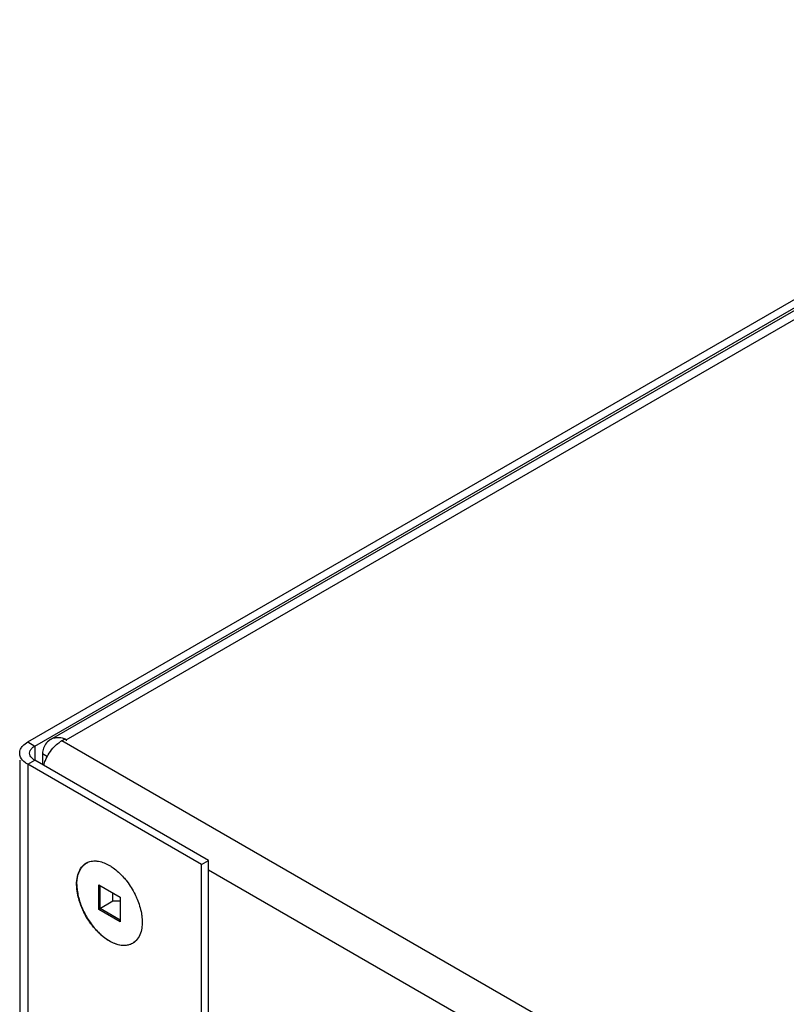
# Model space of a CAD drawing. Header units: inches. Extents: x 5 to 265, y 5 to 171.
# Tile 145 of 212: x 188.58 to 192.2, y 137 to 141.65. Entities that reach past the tile are written whole.
import ezdxf

# ---------------------------------------------------------------- set-up
doc = ezdxf.new("R2010")
doc.units = ezdxf.units.IN
doc.header["$LTSCALE"] = 14.96
doc.header["$MEASUREMENT"] = 0
doc.layers.get('0').update_dxf_attribs({"linetype": 'CONTINUOUS'})
doc.layers.add('03_ALL_AXES', color=7, linetype='CONTINUOUS')

msp = doc.modelspace()

# ---------------------------------------------------------------- linework, layer by layer
at = {"color": 7, "linetype": 'Continuous'}
for p, q in [((188.6146, 138.2434), (202.5742, 146.303)), ((188.6478, 138.2242), (202.6075, 146.2838)), ((188.7219, 138.2543), (202.5869, 146.2592)), ((188.7963, 138.2536), (202.6414, 146.247)), ((188.6146, 138.2434), (188.6478, 138.2242)), ((188.6478, 138.2242), (188.6478, 138.1573)), ((188.7899, 138.2573), (188.7751, 138.2487)), ((204.077, 129.4144), (188.7751, 138.2487)), ((188.7879, 138.258), (188.7883, 138.253)), ((188.7963, 138.2536), (188.7899, 138.2573)), ((188.7963, 138.2536), (188.7963, 138.2487)), ((188.6839, 138.1887), (188.6839, 138.1365)), ((188.6839, 138.1887), (188.7081, 138.1748)), ((188.5768, 138.1573), (188.5768, 131.1446)), ((188.6146, 138.1381), (188.6478, 138.1573)), ((188.6146, 138.1381), (188.6146, 131.1228)), ((189.4348, 137.6645), (188.6146, 138.1381)), ((189.4681, 137.6837), (188.6478, 138.1573)), ((189.4348, 137.6645), (189.4681, 137.6837)), ((189.4348, 136.0826), (189.4348, 137.6645)), ((189.4681, 136.1017), (189.4681, 137.6837)), ((203.1468, 129.7408), (189.4681, 137.638)), ((188.9498, 137.4526), (188.9498, 137.5694)), ((188.9498, 137.5694), (189.0509, 137.511)), ((188.9568, 137.4567), (188.9568, 137.5653)), ((189.0163, 137.4911), (189.0163, 137.531)), ((189.0163, 137.4911), (188.9498, 137.4526)), ((189.0509, 137.4918), (189.0163, 137.4911)), ((189.0509, 137.511), (189.0509, 137.3943)), ((189.0509, 137.3943), (188.9498, 137.4526)), ((189.0509, 137.4024), (188.9568, 137.4567))]:
    msp.add_line(p, q, dxfattribs=at)
for centre, radius, start, end in [((188.7724, 138.1847), 0.0875, 151.5897, 155.5359), ((188.8399, 138.1369), 0.1293, 120.0653, 124.7049), ((188.7396, 138.1556), 0.1133, 59.9441, 64.7331), ((188.9277, 137.6076), 0.0735, 120.0102, 131.0964), ((189.0729, 137.3561), 0.0735, 300.0102, 311.0964), ((189.0709, 137.3584), 0.0766, 311.1128, 316.2651)]:
    msp.add_arc(centre, radius, start, end, dxfattribs=at)
for points, knots in [([(188.5855, 138.2176), (188.5872, 138.2201), (188.5952, 138.2303), (188.6059, 138.2384), (188.6146, 138.2434)], [0, 0, 0, 0, 0.230339, 1, 1, 1, 1]), ([(188.7219, 138.2543), (188.7191, 138.2527), (188.7084, 138.2454), (188.7, 138.2349), (188.6954, 138.2263)], [0, 0, 0, 0, 0.243847, 1, 1, 1, 1]), ([(188.7503, 138.263), (188.7478, 138.2628), (188.7379, 138.2614), (188.7283, 138.258), (188.7219, 138.2543)], [0, 0, 0, 0, 0.257031, 1, 1, 1, 1]), ([(188.7401, 138.2205), (188.7422, 138.2227), (188.7503, 138.2309), (188.7592, 138.2383), (188.7663, 138.2431)], [0, 0, 0, 0, 0.259825, 1, 1, 1, 1]), ([(188.7879, 138.258), (188.7847, 138.2591), (188.7725, 138.2625), (188.7596, 138.2638), (188.7503, 138.263)], [0, 0, 0, 0, 0.26421, 1, 1, 1, 1]), ([(188.6266, 138.203), (188.6272, 138.2044), (188.6304, 138.2101), (188.635, 138.2149), (188.6388, 138.218)], [0, 0, 0, 0, 0.233207, 1, 1, 1, 1]), ([(188.6478, 138.1573), (188.6454, 138.1587), (188.637, 138.1642), (188.6297, 138.1719), (188.6266, 138.1785)], [0, 0, 0, 0, 0.277738, 1, 1, 1, 1]), ([(188.6927, 138.2209), (188.6916, 138.2185), (188.6874, 138.2081), (188.6849, 138.1971), (188.6839, 138.1887)], [0, 0, 0, 0, 0.23916, 1, 1, 1, 1]), ([(188.6901, 138.1326), (188.6924, 138.1407), (188.7038, 138.1726), (188.7226, 138.202), (188.7401, 138.2205)], [0, 0, 0, 0, 0.247116, 1, 1, 1, 1]), ([(188.6146, 138.1381), (188.6108, 138.1403), (188.5975, 138.149), (188.5861, 138.1611), (188.5812, 138.1715)], [0, 0, 0, 0, 0.277738, 1, 1, 1, 1]), ([(188.9332, 137.6815), (188.9386, 137.6814), (188.9621, 137.6789), (188.9846, 137.6695), (189.0003, 137.6604)], [0, 0, 0, 0, 0.228297, 1, 1, 1, 1]), ([(188.8495, 137.5292), (188.8449, 137.5552), (188.8422, 137.6034), (188.8638, 137.6494), (188.8794, 137.663)], [0, 0, 0, 0, 0.561658, 1, 1, 1, 1]), ([(189.0003, 137.6604), (189.0062, 137.657), (189.0308, 137.6411), (189.0526, 137.6209), (189.0674, 137.604)], [0, 0, 0, 0, 0.233029, 1, 1, 1, 1]), ([(189.0674, 137.604), (189.0727, 137.598), (189.0933, 137.573), (189.1105, 137.5453), (189.1213, 137.5234)], [0, 0, 0, 0, 0.24633, 1, 1, 1, 1]), ([(188.8794, 137.4403), (188.8758, 137.4476), (188.8629, 137.4761), (188.8536, 137.5063), (188.8495, 137.5292)], [0, 0, 0, 0, 0.258629, 1, 1, 1, 1]), ([(189.1213, 137.5234), (189.1248, 137.5161), (189.1377, 137.4876), (189.1471, 137.4574), (189.1511, 137.4345)], [0, 0, 0, 0, 0.258629, 1, 1, 1, 1]), ([(188.9338, 137.359), (188.9284, 137.365), (188.9077, 137.3902), (188.8903, 137.4182), (188.8794, 137.4403)], [0, 0, 0, 0, 0.246233, 1, 1, 1, 1]), ([(189.1511, 137.4345), (189.1518, 137.4308), (189.154, 137.4162), (189.1551, 137.4015), (189.155, 137.3906)], [0, 0, 0, 0, 0.259671, 1, 1, 1, 1]), ([(189.155, 137.3906), (189.1549, 137.382), (189.1528, 137.3519), (189.1412, 137.3211), (189.1262, 137.3054)], [0, 0, 0, 0, 0.285287, 1, 1, 1, 1]), ([(189.0003, 137.3032), (188.9945, 137.3066), (188.9701, 137.3224), (188.9486, 137.3424), (188.9338, 137.359)], [0, 0, 0, 0, 0.233124, 1, 1, 1, 1]), ([(189.1097, 137.2924), (189.1066, 137.2906), (189.0934, 137.2842), (189.0785, 137.2819), (189.0674, 137.2822)], [0, 0, 0, 0, 0.242839, 1, 1, 1, 1]), ([(189.0674, 137.2822), (189.0641, 137.2822), (189.0498, 137.2833), (189.0359, 137.2871), (189.0257, 137.291)], [0, 0, 0, 0, 0.23573, 1, 1, 1, 1])]:
    msp.add_open_spline(points, degree=3, knots=knots, dxfattribs=at)
for points in [[(188.6388, 138.218), (188.6416, 138.2203), (188.6447, 138.2224), (188.6478, 138.2242)], [(188.5768, 138.1908), (188.5768, 138.1973), (188.5784, 138.2041), (188.5812, 138.21)], [(188.5812, 138.1715), (188.5784, 138.1775), (188.5768, 138.1842), (188.5768, 138.1908)], [(188.5812, 138.21), (188.5824, 138.2127), (188.5839, 138.2152), (188.5855, 138.2176)], [(188.6238, 138.1908), (188.6238, 138.1949), (188.6248, 138.1992), (188.6266, 138.203)], [(188.6266, 138.1785), (188.6248, 138.1823), (188.6238, 138.1866), (188.6238, 138.1908)], [(188.8909, 137.6713), (188.8962, 137.6743), (188.9018, 137.6767), (188.9077, 137.6784)], [(188.9077, 137.6784), (188.9159, 137.6807), (188.9246, 137.6817), (188.9332, 137.6815)], [(189.0257, 137.291), (189.0169, 137.2944), (189.0084, 137.2985), (189.0003, 137.3032)]]:
    msp.add_open_spline(points, degree=3, dxfattribs=at)
at = {"layer": '03_ALL_AXES', "color": 7, "linetype": 'Continuous'}
for points, knots in [([(188.8465, 137.5706), (188.8465, 137.5767), (188.847, 137.5885), (188.8495, 137.6055), (188.8531, 137.6187), (188.8567, 137.6286), (188.8608, 137.6375), (188.8669, 137.6478), (188.8758, 137.6585), (188.8861, 137.6672), (188.8938, 137.6716), (188.8978, 137.6734)], [0, 0, 0, 0, 0.149681, 0.29107, 0.424162, 0.487787, 0.549579, 0.668139, 0.781385, 0.89125, 1, 1, 1, 1]), ([(188.8465, 137.5706), (188.8465, 137.5615), (188.8478, 137.5425), (188.853, 137.5138), (188.8614, 137.4843), (188.8729, 137.4548), (188.8872, 137.4259), (188.904, 137.3982), (188.9229, 137.3724), (188.9369, 137.3565), (188.9441, 137.349)], [0, 0, 0, 0, 0.111125, 0.229386, 0.353486, 0.481816, 0.612562, 0.743796, 0.873569, 1, 1, 1, 1]), ([(188.9441, 137.349), (188.9494, 137.3435), (188.9601, 137.3333), (188.9769, 137.3194), (188.9941, 137.3076), (189.0059, 137.301), (189.0118, 137.2981)], [0, 0, 0, 0, 0.266684, 0.523204, 0.768022, 1, 1, 1, 1]), ([(189.0118, 137.2981), (189.0156, 137.2963), (189.0298, 137.2899), (189.0451, 137.2855), (189.0565, 137.2841)], [0, 0, 0, 0, 0.266609, 1, 1, 1, 1]), ([(189.0565, 137.2841), (189.0629, 137.2833), (189.0756, 137.2828), (189.0911, 137.2856), (189.1023, 137.2898), (189.1102, 137.2939), (189.1175, 137.2989), (189.122, 137.3029), (189.1241, 137.3049)], [0, 0, 0, 0, 0.26601, 0.515847, 0.637236, 0.757609, 0.878141, 1, 1, 1, 1])]:
    msp.add_open_spline(points, degree=3, knots=knots, dxfattribs=at)

doc.saveas('drawing.dxf')
